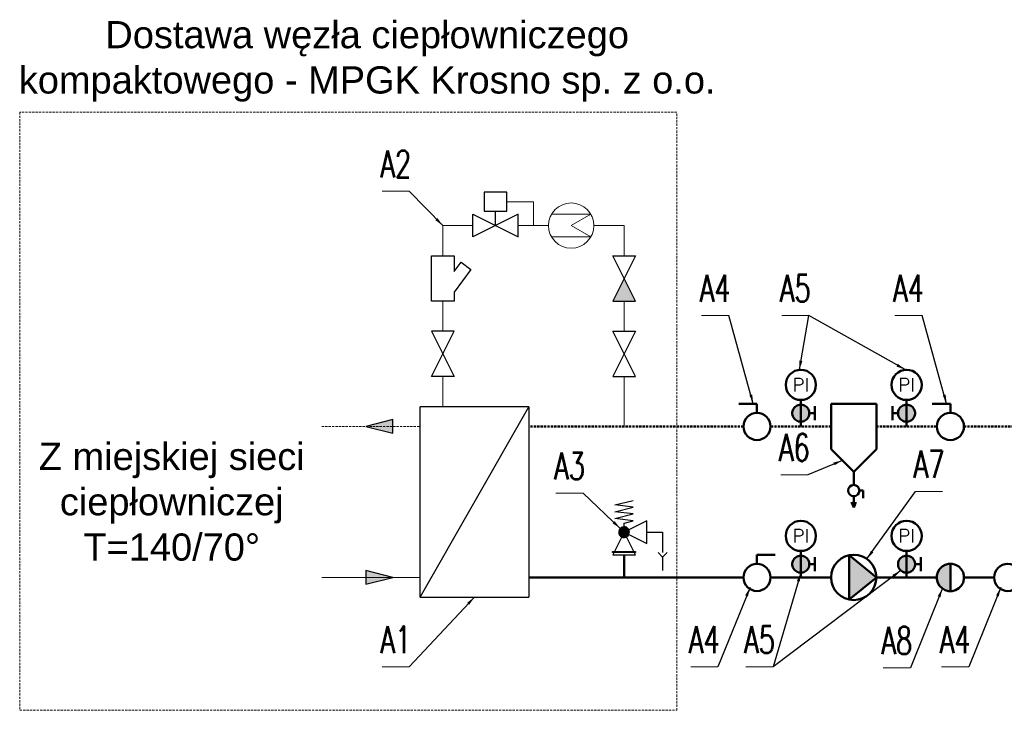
# Model space of a CAD drawing. Header units: centimetres. Extents: x -492 to 10898, y 46 to 4576.
# Tile 1 of 8: x -492 to 160, y 872 to 1330. Entities that reach past the tile are written whole.
import ezdxf
from ezdxf.enums import TextEntityAlignment as Align

# ---------------------------------------------------------------- set-up
doc = ezdxf.new("R2010")
doc.units = ezdxf.units.CM
doc.header["$LTSCALE"] = 3
doc.linetypes.add('DASHED', pattern=[0.75, 0.5, -0.25])
for name, color, linetype, lineweight in [('2DH_DESC', 7, 'Continuous', 9), ('2DH_OBJ', 41, 'Continuous', 25), ('2DH_PLS', 252, 'Continuous', 25), ('2DH_PLS_p', 170, 'DASHED', 50), ('2DH_PLS_z', 240, 'Continuous', 50), ('2DH_PLS_zw', 100, 'Continuous', 50), ('_Opis', 7, 'Continuous', 5)]:
    doc.layers.add(name, color=color, linetype=linetype, lineweight=lineweight)
doc.styles.add('CP_ATTR', font='romans.shx')
doc.styles.get("Standard").update_dxf_attribs({"font": 'arial.ttf'})
doc.dimstyles.new('ISO-CP', dxfattribs={"dimtxt": 2.5, "dimasz": 2.5, "dimexe": 1.25, "dimexo": 0.625, "dimtad": 1, "dimtxsty": 'Standard', "dimcen": 2.5, "dimadec": 0, "dimazin": 0, "dimtfac": 1, "dimtmove": 0, "dimatfit": 3, "dimfxl": 1, "dimarcsym": 0})

# ---------------------------------------------------------------- blocks, each defined once
blk = doc.blocks.new('CPHS_186')
blk.add_hatch(color=256).paths.add_polyline_path([(0.3, 0), (-0.3, 0.15), (-0.3, -0.15)])
for p, q in [((-0.3, 0.15), (0.3, 0)), ((-0.3, -0.15), (-0.3, 0.15)), ((0.3, 0), (-0.3, -0.15))]:
    blk.add_line(p, q)
at = {"linetype": 'ByBlock', "style": 'CP_ATTR', "flags": 9}
for tag, height, p in [('VAL', 0.025, (-0.093997, 0.034416)), ('TEMPERATURE', 0.00005, (-0.091948, -0.018461)), ('CHARACTER', 0.00005, (-0.091948, -0.018392)), ('ORDER-NO', 0.00005, (-0.091948, -0.018653)), ('NAME', 0.00005, (-0.091948, -0.018275)), ('FLOW', 0.00005, (-0.091948, -0.018333)), ('NUMBER', 0.00005, (-0.091948, -0.01852)), ('PRODUCT-TYPE', 0.00005, (-0.091948, -0.018585)), ('OTHER', 0.00005, (-0.091758, -0.018275)), ('PN', 0.00005, (-0.091761, -0.018333)), ('PRODUCER', 0.00005, (-0.09167, -0.018333)), ('VOLTAGE', 0.00005, (-0.091579, -0.018523)), ('ARTICLE', 0.00005, (-0.091553, -0.018264)), ('WEIGHT', 0.00005, (-0.091522, -0.018395)), ('GROUP', 0.00005, (-0.091511, -0.01846)), ('POWER', 0.00005, (-0.09151, -0.018661)), ('DN', 0.00005, (-0.091365, -0.018594))]:
    blk.add_attdef(tag, text='', height=height, dxfattribs=at).set_placement(p, align=Align.MIDDLE_LEFT)
blk = doc.blocks.new('CPHS_223b')
for p, q in [((-0.8, -0.1), (-0.8, 2.7)), ((0.8, 2.7), (-0.8, 2.7)), ((-0.8, -0.1), (0.8, 2.7)), ((0.8, 2.7), (0.8, -0.1)), ((-0.8, -0.1), (0.8, -0.1))]:
    blk.add_line(p, q)
at = {"linetype": 'ByBlock', "style": 'CP_ATTR', "flags": 9}
for tag, p in [('TEMPERATURE', (-0.091948, 1.281539)), ('CHARACTER', (-0.091948, 1.281608)), ('ORDER-NO', (-0.091948, 1.281347)), ('NAME', (-0.091948, 1.281725)), ('FLOW', (-0.091948, 1.281667)), ('NUMBER', (-0.091948, 1.28148)), ('PRODUCT-TYPE', (-0.091948, 1.281415)), ('OTHER', (-0.091758, 1.281725)), ('PN', (-0.091761, 1.281667)), ('PRODUCER', (-0.09167, 1.281667)), ('VOLTAGE', (-0.091579, 1.281477)), ('ARTICLE', (-0.091553, 1.281736)), ('WEIGHT', (-0.091522, 1.281605)), ('GROUP', (-0.091511, 1.28154)), ('POWER', (-0.09151, 1.281339)), ('DN', (-0.091365, 1.281406))]:
    blk.add_attdef(tag, text='', height=0.00005, dxfattribs=at).set_placement(p, align=Align.MIDDLE_LEFT)
blk = doc.blocks.new('CPHS_DSD04L_NUM_569au3r')
blk.add_line((-0.5, 0), (0.5, 0))
at = {"linetype": 'ByBlock', "style": 'CP_ATTR', "width": 0.7, "flags": 12}
for tag, p in [('NUMBER', (0, 1)), ('DESCRIPTION1', (0, -0.8)), ('DESCRIPTION2', (0, -2.4))]:
    blk.add_attdef(tag, text='', height=1, dxfattribs=at).set_placement(p, align=Align.MIDDLE)
at = {"linetype": 'ByBlock', "style": 'CP_ATTR', "flags": 9}
blk.add_attdef('VAL', text='', height=0.0002, dxfattribs=at).set_placement((-0.037, -0.073), align=Align.MIDDLE_LEFT)
blk = doc.blocks.new('CPKL_007')
for p, q in [((0.25, 0.74), (-0.25, 0.74)), ((-0.25, 0.74), (-0.25, 0.315)), ((0.25, 0.315), (0.25, 0.74)), ((-0.5, 0.25), (0.5, -0.25)), ((0.5, 0.25), (-0.5, -0.25)), ((-0.5, -0.25), (-0.5, 0.25)), ((-0.25, 0.315), (0.25, 0.315)), ((0, 0), (0, 0.315)), ((0.5, -0.25), (0.5, 0.25))]:
    blk.add_line(p, q)
at = {"linetype": 'ByBlock', "style": 'CP_ATTR', "flags": 9}
for tag, p in [('VOLTAGE', (-0.000458, -0.000093)), ('ARTICLE', (-0.000458, -0.000091)), ('WEIGHT', (-0.000458, -0.000092)), ('TEMPERATURE', (-0.00046, -0.000092)), ('CHARACTER', (-0.00046, -0.000092)), ('ORDER-NO', (-0.00046, -0.000093)), ('QUANTITY', (-0.00046, -0.000094)), ('OTHER', (-0.000459, -0.000091)), ('GROUP', (-0.000458, -0.000092)), ('FLOW', (-0.00046, -0.000092)), ('PRODUCT-TYPE', (-0.00046, -0.000093)), ('EQUIPMENT', (-0.00046, -0.000094)), ('NAME', (-0.00046, -0.000091)), ('NUMBER', (-0.00046, -0.000093)), ('PN', (-0.000459, -0.000092)), ('PRODUCER', (-0.000458, -0.000092)), ('POWER', (-0.000458, -0.000093)), ('PRICE', (-0.000457, -0.000094)), ('DN', (-0.000457, -0.000093))]:
    blk.add_attdef(tag, text='', height=0.2, dxfattribs=at).set_placement(p, align=Align.MIDDLE_LEFT)
blk = doc.blocks.new('CPHS_031')
for p, q in [((0.5, 0.25), (-0.5, -0.25)), ((-0.5, -0.25), (-0.5, 0.25)), ((-0.5, 0.25), (0.5, -0.25)), ((0.5, -0.25), (0.5, 0.25))]:
    blk.add_line(p, q)
blk.add_solid([(0.5, -0.25), (0, 0), (0.5, 0.25)])
at = {"linetype": 'ByBlock', "style": 'CP_ATTR', "flags": 9}
for tag, p in [('TEMPERATURE', (-0.091948, -0.018461)), ('CHARACTER', (-0.091948, -0.018392)), ('ORDER-NO', (-0.091948, -0.018653)), ('NAME', (-0.091948, -0.018275)), ('FLOW', (-0.091948, -0.018333)), ('NUMBER', (-0.091948, -0.01852)), ('PRODUCT-TYPE', (-0.091948, -0.018585)), ('OTHER', (-0.091758, -0.018275)), ('PN', (-0.091761, -0.018333)), ('PRODUCER', (-0.09167, -0.018333)), ('VOLTAGE', (-0.091579, -0.018523)), ('ARTICLE', (-0.091553, -0.018264)), ('WEIGHT', (-0.091522, -0.018395)), ('GROUP', (-0.091511, -0.01846)), ('POWER', (-0.09151, -0.018661)), ('DN', (-0.091365, -0.018594))]:
    blk.add_attdef(tag, text='', height=0.00005, dxfattribs=at).set_placement(p, align=Align.MIDDLE_LEFT)
blk = doc.blocks.new('CPHS_001')
for p, q in [((-0.5, 0.25), (0.5, -0.25)), ((0.5, 0.25), (-0.5, -0.25)), ((-0.5, -0.25), (-0.5, 0.25)), ((0.5, -0.25), (0.5, 0.25))]:
    blk.add_line(p, q)
at = {"linetype": 'ByBlock', "style": 'CP_ATTR', "flags": 9}
for tag, p in [('TEMPERATURE', (-0.091948, -0.018461)), ('CHARACTER', (-0.091948, -0.018392)), ('ORDER-NO', (-0.091948, -0.018653)), ('NAME', (-0.091948, -0.018275)), ('FLOW', (-0.091948, -0.018333)), ('NUMBER', (-0.091948, -0.01852)), ('PRODUCT-TYPE', (-0.091948, -0.018585)), ('OTHER', (-0.091758, -0.018275)), ('PN', (-0.091761, -0.018333)), ('PRODUCER', (-0.09167, -0.018333)), ('VOLTAGE', (-0.091579, -0.018523)), ('ARTICLE', (-0.091553, -0.018264)), ('WEIGHT', (-0.091522, -0.018395)), ('GROUP', (-0.091511, -0.01846)), ('POWER', (-0.09151, -0.018661)), ('DN', (-0.091365, -0.018594))]:
    blk.add_attdef(tag, text='', height=0.00005, dxfattribs=at).set_placement(p, align=Align.MIDDLE_LEFT)
blk = doc.blocks.new('CPHS_190')
for p, q in [((-0.5, -0.25), (-0.5, 0.25)), ((-0.5, 0.25), (0.5, 0.25)), ((0.5, 0.25), (0.5, -0.25)), ((-0.304574, -0.25), (-0.5, -0.25)), ((0.195406, -0.620581), (-0.304574, -0.25)), ((0.15, -0.25), (0.356586, -0.40312)), ((0.5, -0.25), (0.15, -0.25)), ((0.356586, -0.40312), (0.195406, -0.620581))]:
    blk.add_line(p, q)
at = {"linetype": 'ByBlock', "style": 'CP_ATTR', "flags": 9}
for tag, p in [('TEMPERATURE', (-0.091948, -0.018461)), ('CHARACTER', (-0.091948, -0.018392)), ('ORDER-NO', (-0.091948, -0.018653)), ('NAME', (-0.091948, -0.018275)), ('FLOW', (-0.091948, -0.018333)), ('NUMBER', (-0.091948, -0.01852)), ('PRODUCT-TYPE', (-0.091948, -0.018585)), ('OTHER', (-0.091758, -0.018275)), ('PN', (-0.091761, -0.018333)), ('PRODUCER', (-0.09167, -0.018333)), ('VOLTAGE', (-0.091579, -0.018523)), ('ARTICLE', (-0.091553, -0.018264)), ('WEIGHT', (-0.091522, -0.018395)), ('GROUP', (-0.091511, -0.01846)), ('POWER', (-0.09151, -0.018661)), ('DN', (-0.091365, -0.018594))]:
    blk.add_attdef(tag, text='', height=0.00005, dxfattribs=at).set_placement(p, align=Align.MIDDLE_LEFT)
blk = doc.blocks.new('CPHS_856')
h = blk.add_hatch(color=256)
h.paths.add_polyline_path([(-0.053, -0.106), (0, 0), (0.053, -0.105), (0.037, -0.112), (0.007, -0.118), (-0.024, -0.116)])
h.paths.add_polyline_path([(0, 0), (0.106, -0.053), (0.089, -0.079), (0.065, -0.099), (0.053, -0.105)])
h.paths.add_polyline_path([(0, 0), (0.105, 0.053), (0.112, 0.037), (0.118, 0.007), (0.116, -0.024), (0.106, -0.053)])
h.paths.add_polyline_path([(0, 0), (0, 0.118), (0.024, 0.116), (0.053, 0.106), (0.079, 0.089), (0.099, 0.065), (0.105, 0.053)])
h.paths.add_polyline_path([(-0.053, -0.106), (-0.079, -0.089), (-0.099, -0.065), (-0.112, -0.037), (-0.118, -0.007), (-0.116, 0.024), (-0.106, 0.053), (-0.089, 0.079), (-0.065, 0.099), (-0.037, 0.112), (-0.007, 0.118), (0, 0.118), (0, 0)])
h = blk.add_hatch(color=256)
h.paths.add_polyline_path([(-0.255, -0.45), (-0.255, -0.43), (-0.215, -0.43), (-0.225, -0.45)])
h.paths.add_polyline_path([(-0.225, -0.45), (-0.215, -0.43), (0.215, -0.43), (0.225, -0.45)])
h.paths.add_polyline_path([(0.215, -0.43), (0.256, -0.43), (0.256, -0.45), (0.225, -0.45)])
for p, q in [((-0.2, 0.6), (0.2, 0.7)), ((0.2, 0.55), (-0.2, 0.6)), ((-0.2, 0.45), (0.2, 0.55)), ((0.2, 0.4), (-0.2, 0.45)), ((-0.2, 0.3), (0.2, 0.4)), ((0.2, 0.25), (-0.2, 0.3)), ((0.5, 0.25), (0, 0)), ((0, 0.2), (0.2, 0.25)), ((0.5, -0.25), (0.5, 0.25)), ((0, 0), (-0.25, -0.5)), ((0, 0), (0, 0.2)), ((0, 0), (0.5, -0.25)), ((0.25, -0.5), (0, 0)), ((0.5, 0), (0.85, 0)), ((0.85, 0), (0.85, -0.45)), ((-0.25, -0.5), (0.25, -0.5)), ((0.85, -0.55), (0.75, -0.45)), ((0.85, -0.55), (0.95, -0.45)), ((0.85, -0.55), (0.85, -0.85))]:
    blk.add_line(p, q)
for points in [[(-0.106, 0.053), (-0.116, 0.024), (-0.118, -0.007), (-0.112, -0.037), (-0.099, -0.065), (-0.079, -0.089), (-0.053, -0.106), (-0.024, -0.116), (0.007, -0.118), (0.037, -0.112), (0.065, -0.099), (0.089, -0.079), (0.106, -0.053), (0.116, -0.024), (0.118, 0.007), (0.112, 0.037), (0.099, 0.065), (0.079, 0.089), (0.053, 0.106), (0.024, 0.116), (-0.007, 0.118), (-0.037, 0.112), (-0.065, 0.099), (-0.089, 0.079)], [(0.256, -0.43), (0.256, -0.45), (-0.255, -0.45), (-0.255, -0.43)]]:
    blk.add_lwpolyline(points, close=True)
at = {"linetype": 'ByBlock', "style": 'CP_ATTR', "flags": 9}
for tag, p in [('NAME', (-0.091, -0.018)), ('GROUP', (-0.091, -0.018)), ('NUMBER', (-0.091, -0.019)), ('PRODUCER', (-0.091, -0.018)), ('ARTICLE', (-0.091, -0.018)), ('CHARACTER', (-0.091, -0.018)), ('PN', (-0.091, -0.018)), ('TEMPERATURE', (-0.091, -0.018)), ('FLOW', (-0.091, -0.018)), ('VOLTAGE', (-0.091, -0.019)), ('WEIGHT', (-0.091, -0.018)), ('OTHER', (-0.091, -0.018)), ('PRODUCT-TYPE', (-0.091, -0.019)), ('ORDER-NO', (-0.091, -0.019)), ('DN', (-0.091, -0.019)), ('POWER', (-0.091, -0.019))]:
    blk.add_attdef(tag, text='', height=0.00005, dxfattribs=at).set_placement(p, align=Align.MIDDLE_LEFT)

msp = doc.modelspace()

# ---------------------------------------------------------------- hatches: boundary and pattern name
at = {"lineweight": 50}
h = msp.add_hatch(color=256, dxfattribs=at)
h.paths.add_polyline_path([(30.51, 1069.59), (30.38, 1070.42), (30.13, 1071.23), (29.77, 1071.99), (29.29, 1072.68), (28.72, 1073.3), (28.06, 1073.83), (27.33, 1074.25), (26.55, 1074.56), (25.72, 1074.74), (24.88, 1074.81), (24.88, 1063.52), (25.72, 1063.59), (26.55, 1063.78), (27.33, 1064.08), (28.06, 1064.51), (28.72, 1065.03), (29.29, 1065.65), (29.77, 1066.35), (30.13, 1067.1), (30.38, 1067.91), (30.51, 1068.74)])
h.paths.add_polyline_path([(24.88, 1074.81), (24.04, 1074.74), (23.22, 1074.56), (22.44, 1074.25), (21.71, 1073.83), (21.05, 1073.3), (20.47, 1072.68), (20, 1071.99), (19.63, 1071.23), (19.38, 1070.42), (19.26, 1069.59), (19.26, 1068.74), (19.38, 1067.91), (19.63, 1067.1), (20, 1066.35), (20.47, 1065.65), (21.05, 1065.03), (21.71, 1064.51), (22.44, 1064.08), (23.22, 1063.78), (24.04, 1063.59), (24.88, 1063.52)])
h = msp.add_hatch(color=256, dxfattribs=at)
h.paths.add_polyline_path([(89.26, 1069.59), (89.38, 1070.42), (89.63, 1071.23), (90, 1071.99), (90.47, 1072.68), (91.05, 1073.3), (91.71, 1073.83), (92.44, 1074.25), (93.22, 1074.56), (94.04, 1074.74), (94.88, 1074.81), (94.88, 1063.52), (94.04, 1063.59), (93.22, 1063.78), (92.44, 1064.08), (91.71, 1064.51), (91.05, 1065.03), (90.47, 1065.65), (90, 1066.35), (89.63, 1067.1), (89.38, 1067.91), (89.26, 1068.74)])
h.paths.add_polyline_path([(94.88, 1074.81), (95.72, 1074.74), (96.55, 1074.56), (97.33, 1074.25), (98.06, 1073.83), (98.72, 1073.3), (99.29, 1072.68), (99.77, 1071.99), (100.13, 1071.23), (100.38, 1070.42), (100.51, 1069.59), (100.51, 1068.74), (100.38, 1067.91), (100.13, 1067.1), (99.77, 1066.35), (99.29, 1065.65), (98.72, 1065.03), (98.06, 1064.51), (97.33, 1064.08), (96.55, 1063.78), (95.72, 1063.59), (94.88, 1063.52)])
h = msp.add_hatch(color=256, dxfattribs=at)
h.paths.add_polyline_path([(30.51, 969.59), (30.38, 970.42), (30.13, 971.23), (29.77, 971.99), (29.29, 972.68), (28.72, 973.3), (28.06, 973.83), (27.33, 974.25), (26.55, 974.56), (25.72, 974.74), (24.88, 974.81), (24.88, 963.52), (25.72, 963.59), (26.55, 963.78), (27.33, 964.08), (28.06, 964.51), (28.72, 965.03), (29.29, 965.65), (29.77, 966.35), (30.13, 967.1), (30.38, 967.91), (30.51, 968.74)])
h.paths.add_polyline_path([(24.88, 974.81), (24.04, 974.74), (23.22, 974.56), (22.44, 974.25), (21.71, 973.83), (21.05, 973.3), (20.47, 972.68), (20, 971.99), (19.63, 971.23), (19.38, 970.42), (19.26, 969.59), (19.26, 968.74), (19.38, 967.91), (19.63, 967.1), (20, 966.35), (20.47, 965.65), (21.05, 965.03), (21.71, 964.51), (22.44, 964.08), (23.22, 963.78), (24.04, 963.59), (24.88, 963.52)])
h = msp.add_hatch(color=256, dxfattribs=at)
h.paths.add_polyline_path([(100.51, 969.59), (100.38, 970.42), (100.13, 971.23), (99.77, 971.99), (99.29, 972.68), (98.72, 973.3), (98.06, 973.83), (97.33, 974.25), (96.55, 974.56), (95.72, 974.74), (94.88, 974.81), (94.88, 963.52), (95.72, 963.59), (96.55, 963.78), (97.33, 964.08), (98.06, 964.51), (98.72, 965.03), (99.29, 965.65), (99.77, 966.35), (100.13, 967.1), (100.38, 967.91), (100.51, 968.74)])
h.paths.add_polyline_path([(94.88, 974.81), (94.04, 974.74), (93.22, 974.56), (92.44, 974.25), (91.71, 973.83), (91.05, 973.3), (90.47, 972.68), (90, 971.99), (89.63, 971.23), (89.38, 970.42), (89.26, 969.59), (89.26, 968.74), (89.38, 967.91), (89.63, 967.1), (90, 966.35), (90.47, 965.65), (91.05, 965.03), (91.71, 964.51), (92.44, 964.08), (93.22, 963.78), (94.04, 963.59), (94.88, 963.52)])
msp.add_hatch(color=256, dxfattribs=at).paths.add_polyline_path([(122.7, 969.42), (120.41, 968.8), (118.36, 967.62), (116.68, 965.94), (115.5, 963.89), (114.88, 961.6), (114.88, 959.23), (115.5, 956.94), (116.68, 954.89), (118.36, 953.21), (120.41, 952.03), (122.7, 951.42), (123.88, 951.42), (123.88, 969.42)])

# ---------------------------------------------------------------- linework, layer by layer
for p, q in [((-4.12, 1075.42), (-16.12, 1075.42)), ((-4.12, 1069.42), (-4.12, 1075.42)), ((24.88, 1060.42), (24.88, 1077.92)), ((44.88, 1075.42), (44.88, 1045.42)), ((44.88, 1075.42), (74.88, 1075.42)), ((74.88, 1045.42), (74.88, 1075.42)), ((94.88, 1060.42), (94.88, 1077.92)), ((123.88, 1075.42), (111.88, 1075.42)), ((123.88, 1069.42), (123.88, 1075.42)), ((30.51, 1069.17), (34.26, 1069.17)), ((34.26, 1073.85), (34.26, 1064.48)), ((85.51, 1073.85), (85.51, 1064.48)), ((89.26, 1069.17), (85.51, 1069.17)), ((44.88, 1045.42), (59.88, 1030.42)), ((74.88, 1045.42), (59.88, 1030.42)), ((59.88, 1030.42), (59.88, 1021.67)), ((63.63, 1017.92), (66.13, 1017.92)), ((66.13, 1017.92), (66.13, 1012.92)), ((59.88, 1006.67), (58.45, 1010.24)), ((59.88, 1014.17), (59.88, 1006.67)), ((59.88, 1006.67), (61.31, 1010.24)), ((24.88, 960.42), (24.88, 977.92)), ((94.88, 960.42), (94.88, 977.92)), ((-4.12, 969.42), (-4.12, 975.42)), ((-4.12, 975.42), (7.88, 975.42)), ((34.26, 973.85), (34.26, 964.48)), ((74.88, 960.42), (56.88, 975.11)), ((56.88, 945.72), (56.88, 975.11)), ((104.26, 973.85), (104.26, 964.48)), ((30.51, 969.17), (34.26, 969.17)), ((100.51, 969.17), (104.26, 969.17)), ((123.88, 969.42), (123.88, 951.42)), ((74.88, 960.42), (56.88, 945.72))]:
    msp.add_line(p, q, dxfattribs=at)
for points in [[(30.51, 1069.59), (30.38, 1070.42), (30.13, 1071.23), (29.77, 1071.99), (29.29, 1072.68), (28.72, 1073.3), (28.06, 1073.83), (27.33, 1074.25), (26.55, 1074.56), (25.72, 1074.74), (24.88, 1074.81), (24.04, 1074.74), (23.22, 1074.56), (22.44, 1074.25), (21.71, 1073.83), (21.05, 1073.3), (20.47, 1072.68), (20, 1071.99), (19.63, 1071.23), (19.38, 1070.42), (19.26, 1069.59), (19.26, 1068.74), (19.38, 1067.91), (19.63, 1067.1), (20, 1066.35), (20.47, 1065.65), (21.05, 1065.03), (21.71, 1064.51), (22.44, 1064.08), (23.22, 1063.78), (24.04, 1063.59), (24.88, 1063.52), (25.72, 1063.59), (26.55, 1063.78), (27.33, 1064.08), (28.06, 1064.51), (28.72, 1065.03), (29.29, 1065.65), (29.77, 1066.35), (30.13, 1067.1), (30.38, 1067.91), (30.51, 1068.74)], [(89.26, 1069.59), (89.38, 1070.42), (89.63, 1071.23), (90, 1071.99), (90.47, 1072.68), (91.05, 1073.3), (91.71, 1073.83), (92.44, 1074.25), (93.22, 1074.56), (94.04, 1074.74), (94.88, 1074.81), (95.72, 1074.74), (96.55, 1074.56), (97.33, 1074.25), (98.06, 1073.83), (98.72, 1073.3), (99.29, 1072.68), (99.77, 1071.99), (100.13, 1071.23), (100.38, 1070.42), (100.51, 1069.59), (100.51, 1068.74), (100.38, 1067.91), (100.13, 1067.1), (99.77, 1066.35), (99.29, 1065.65), (98.72, 1065.03), (98.06, 1064.51), (97.33, 1064.08), (96.55, 1063.78), (95.72, 1063.59), (94.88, 1063.52), (94.04, 1063.59), (93.22, 1063.78), (92.44, 1064.08), (91.71, 1064.51), (91.05, 1065.03), (90.47, 1065.65), (90, 1066.35), (89.63, 1067.1), (89.38, 1067.91), (89.26, 1068.74)], [(30.51, 969.59), (30.38, 970.42), (30.13, 971.23), (29.77, 971.99), (29.29, 972.68), (28.72, 973.3), (28.06, 973.83), (27.33, 974.25), (26.55, 974.56), (25.72, 974.74), (24.88, 974.81), (24.04, 974.74), (23.22, 974.56), (22.44, 974.25), (21.71, 973.83), (21.05, 973.3), (20.47, 972.68), (20, 971.99), (19.63, 971.23), (19.38, 970.42), (19.26, 969.59), (19.26, 968.74), (19.38, 967.91), (19.63, 967.1), (20, 966.35), (20.47, 965.65), (21.05, 965.03), (21.71, 964.51), (22.44, 964.08), (23.22, 963.78), (24.04, 963.59), (24.88, 963.52), (25.72, 963.59), (26.55, 963.78), (27.33, 964.08), (28.06, 964.51), (28.72, 965.03), (29.29, 965.65), (29.77, 966.35), (30.13, 967.1), (30.38, 967.91), (30.51, 968.74)], [(100.51, 969.59), (100.38, 970.42), (100.13, 971.23), (99.77, 971.99), (99.29, 972.68), (98.72, 973.3), (98.06, 973.83), (97.33, 974.25), (96.55, 974.56), (95.72, 974.74), (94.88, 974.81), (94.04, 974.74), (93.22, 974.56), (92.44, 974.25), (91.71, 973.83), (91.05, 973.3), (90.47, 972.68), (90, 971.99), (89.63, 971.23), (89.38, 970.42), (89.26, 969.59), (89.26, 968.74), (89.38, 967.91), (89.63, 967.1), (90, 966.35), (90.47, 965.65), (91.05, 965.03), (91.71, 964.51), (92.44, 964.08), (93.22, 963.78), (94.04, 963.59), (94.88, 963.52), (95.72, 963.59), (96.55, 963.78), (97.33, 964.08), (98.06, 964.51), (98.72, 965.03), (99.29, 965.65), (99.77, 966.35), (100.13, 967.1), (100.38, 967.91), (100.51, 968.74)], [(122.7, 969.42), (120.41, 968.8), (118.36, 967.62), (116.68, 965.94), (115.5, 963.89), (114.88, 961.6), (114.88, 959.23), (115.5, 956.94), (116.68, 954.89), (118.36, 953.21), (120.41, 952.03), (122.7, 951.42), (125.07, 951.42), (127.36, 952.03), (129.41, 953.21), (131.08, 954.89), (132.27, 956.94), (132.88, 959.23), (132.88, 961.6), (132.27, 963.89), (131.08, 965.94), (129.41, 967.62), (127.36, 968.8), (125.07, 969.42)]]:
    msp.add_lwpolyline(points, close=True, dxfattribs=at)
for centre, radius in [((24.88, 1087.92), 10), ((94.88, 1087.92), 10), ((-4.12, 1060.42), 9), ((123.88, 1060.42), 9), ((59.88, 1017.92), 3.75), ((24.88, 987.92), 10), ((94.88, 987.92), 10), ((59.88, 960.42), 15), ((-4.12, 960.42), 9), ((161.88, 960.42), 9)]:
    msp.add_circle(centre, radius, dxfattribs=at)
msp.add_solid([(56.88, 945.72), (74.88, 960.42), (56.88, 975.11)], dxfattribs=at)
at = {"layer": '2DH_OBJ', "lineweight": 5}
for p, q in [((-152.12, 1209.24), (-169.62, 1209.24)), ((-152.12, 1193.42), (-152.12, 1209.24)), ((-114.13, 1200.92), (-140.11, 1200.92)), ((-114.13, 1200.92), (-127.12, 1193.42)), ((-127.12, 1193.42), (-114.13, 1185.92)), ((-114.13, 1185.92), (-140.11, 1185.92))]:
    msp.add_line(p, q, dxfattribs=at)
msp.add_circle((-127.12, 1193.42), 15, dxfattribs=at)
at = {"layer": '2DH_PLS_p', "lineweight": 5}
msp.add_line((-292.12, 1060.42), (-227.12, 1060.42), dxfattribs=at)
at = {"layer": '2DH_PLS_p', "lineweight": 50}
for p, q in [((-13.12, 1060.42), (-155.12, 1060.42)), ((44.88, 1060.42), (4.88, 1060.42)), ((74.88, 1060.42), (114.88, 1060.42)), ((132.88, 1060.42), (190.88, 1060.42))]:
    msp.add_line(p, q, dxfattribs=at)
at = {"layer": '2DH_PLS_z', "lineweight": 50}
for p, q in [((-92.12, 975.42), (-92.12, 960.42)), ((-45.12, 960.42), (-155.12, 960.42)), ((-13.12, 960.42), (-45.12, 960.42)), ((44.88, 960.42), (4.88, 960.42)), ((74.88, 960.42), (114.88, 960.42)), ((132.88, 960.42), (152.88, 960.42))]:
    msp.add_line(p, q, dxfattribs=at)
at = {"layer": '2DH_PLS_z', "lineweight": 5}
msp.add_line((-292.12, 960.42), (-227.12, 960.42), dxfattribs=at)
at = {"layer": '2DH_PLS_zw', "lineweight": 5}
for p, q in [((-212.12, 1193.42), (-192.12, 1193.42)), ((-212.12, 1173.42), (-212.12, 1193.42)), ((-162.12, 1193.42), (-142.12, 1193.42)), ((-112.12, 1193.42), (-92.12, 1193.42)), ((-92.12, 1193.42), (-92.12, 1173.42)), ((-212.12, 1123.42), (-212.12, 1143.42)), ((-92.12, 1143.42), (-92.12, 1123.42)), ((-212.12, 1073.42), (-212.12, 1093.42)), ((-92.12, 1093.42), (-92.12, 1060.42))]:
    msp.add_line(p, q, dxfattribs=at)
at = {"layer": '_Opis', "linetype": 'DASHED'}
msp.add_lwpolyline([(-57.12, 1268.42), (-492.12, 1268.42), (-492.12, 872.42), (-57.12, 872.42)], close=True, dxfattribs=at)

# ---------------------------------------------------------------- block references
at = {"layer": '2DH_DESC', "lineweight": 5, "xscale": 18, "yscale": 18, "zscale": 18}
for p, values in [((-243.23, 1216.18), {'NUMBER': 'A2'}), ((-31.87, 1133.86), {'NUMBER': 'A4'}), ((21.21, 1133.86), {'NUMBER': 'A5'}), ((21.21, 1133.86), {'NUMBER': 'A5'}), ((96.13, 1133.86), {'NUMBER': 'A4'}), ((20.59, 1028.42), {'NUMBER': 'A6'}), ((-128.19, 1016.24), {'NUMBER': 'A3'}), ((109.7, 1017.36), {'NUMBER': 'A7'}), ((-243.23, 901.2), {'NUMBER': 'A1'}), ((-39.01, 901.2), {'NUMBER': 'A4'}), ((-2.43, 901.2), {'NUMBER': 'A5'}), ((-2.43, 901.2), {'NUMBER': 'A5'}), ((88.37, 900.6), {'NUMBER': 'A8'}), ((126.99, 901.2), {'NUMBER': 'A4'})]:
    msp.add_blockref('CPHS_DSD04L_NUM_569au3r', p, dxfattribs=at).add_auto_attribs(values)
at = {"layer": '2DH_OBJ', "lineweight": 5}
for name, p, xscale, yscale, zscale in [('CPKL_007', (-177.12, 1193.42), 30, 30, 30), ('CPHS_223b', (-191.12, 951.92), 45, 45, 45)]:
    msp.add_blockref(name, p, dxfattribs=dict(at, xscale=xscale, yscale=yscale, zscale=zscale))
at = {"layer": '2DH_OBJ', "lineweight": 5, "xscale": 30, "yscale": 30, "zscale": 30}
for name, p, rotation in [('CPHS_190', (-212.12, 1158.42), 90), ('CPHS_031', (-92.12, 1158.42), 270), ('CPHS_001', (-212.12, 1108.42), 90), ('CPHS_001', (-92.12, 1108.42), 270)]:
    msp.add_blockref(name, p, dxfattribs=dict(at, rotation=rotation))
at = {"layer": '2DH_OBJ', "xscale": 30, "yscale": 30, "zscale": 30}
msp.add_blockref('CPHS_856', (-92.12, 990.42), dxfattribs=at)
at = {"layer": '2DH_PLS', "lineweight": 5, "xscale": -29.99999999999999, "yscale": 30, "zscale": 30}
msp.add_blockref('CPHS_186', (-254.1, 1060.42), dxfattribs=at)
at = {"layer": '2DH_PLS', "lineweight": 5, "xscale": -29.99999999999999, "yscale": 30, "zscale": 30, "rotation": 180}
msp.add_blockref('CPHS_186', (-254.1, 960.42), dxfattribs=at)

# ---------------------------------------------------------------- texts
at = {"lineweight": 50, "style": 'CP_ATTR', "flags": 12}
for p in [(24.88, 1087.92), (94.88, 1087.92), (24.88, 987.92), (94.88, 987.92)]:
    msp.add_attdef('PI', text='PI', height=8.75, dxfattribs=at).set_placement(p, align=Align.MIDDLE)
at = {"layer": '_Opis', "lineweight": 5, "char_height": 18, "attachment_point": 5}
for s, insert, width in [('\\pxqc;Dostawa węzła ciepłowniczego kompaktowego - MPGK Krosno sp. z o.o.', (-262.12, 1302.15), 460), ('\\pxqc;Z miejskiej sieci ciepłowniczej^JT=140/70%%D', (-391.48, 1010.42), 180)]:
    msp.add_mtext(s, dxfattribs=dict(at, insert=insert, width=width))

# ---------------------------------------------------------------- leaders
at = {"layer": '2DH_DESC', "lineweight": 5}
for points in [[(-212.12, 1193.42), (-234.23, 1216.18)], [(-6.61, 1075.48), (-22.87, 1133.86)], [(23.94, 1098.02), (30.21, 1133.86)], [(93.94, 1098.02), (30.21, 1133.86)], [(121.39, 1075.48), (105.13, 1133.86)], [(52.38, 1037.92), (29.59, 1028.42)], [(68.56, 972.65), (100.7, 1017.36)], [(-94.68, 992.86), (-119.19, 1016.24)], [(91.05, 965.03), (6.57, 901.2)], [(24.88, 963.52), (6.57, 901.2)], [(-8.75, 953.79), (-30.01, 901.2)], [(118.63, 953.2), (97.37, 900.6)], [(157.25, 953.79), (135.99, 901.2)], [(-191.12, 947.42), (-234.23, 901.2)]]:
    msp.add_leader(points, dimstyle='ISO-CP', override={"dimasz": 6}, dxfattribs=at)

doc.saveas('drawing.dxf')
